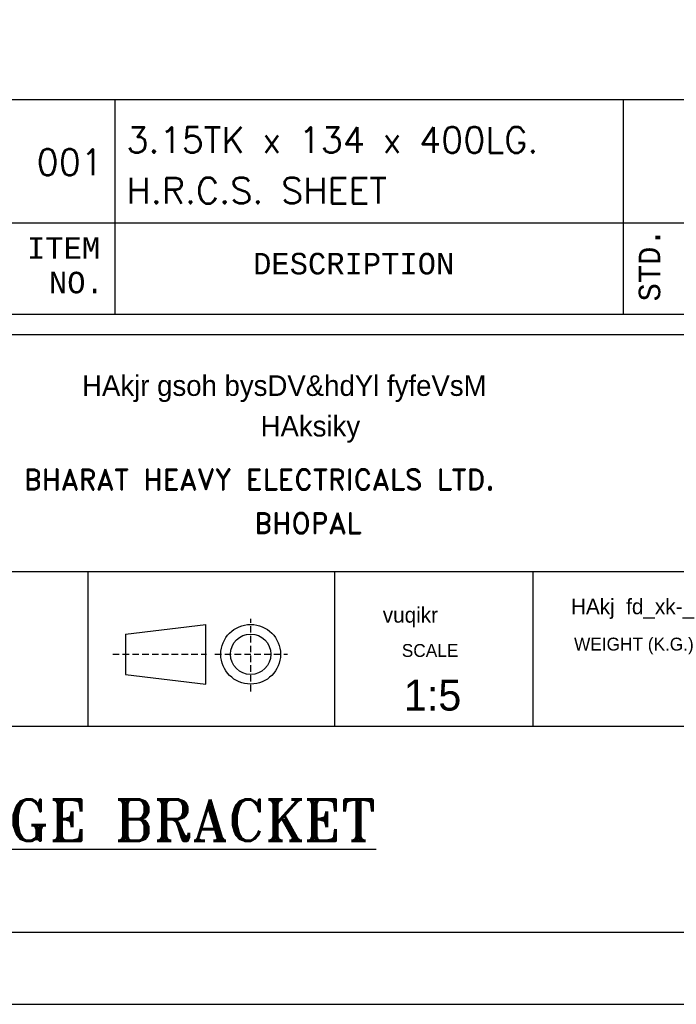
# Model space of a CAD drawing. Extents: x 805 to 1855, y 1749 to 3234.
# Tile 3 of 6: x 1114 to 1433, y 1749 to 2226. Entities that reach past the tile are written whole.
import ezdxf

# ---------------------------------------------------------------- set-up
doc = ezdxf.new("R2010")
doc.units = 0
doc.header["$LTSCALE"] = 0.5
doc.linetypes.add('HIDDEN', pattern=[9.525, 6.35, -3.175])
doc.layers.get('0').update_dxf_attribs({"linetype": 'CONTINUOUS'})
doc.layers.get('DEFPOINTS').update_dxf_attribs({"linetype": 'CONTINUOUS'})
doc.layers.add('S2', color=2, linetype='CONTINUOUS')
doc.layers.add('TEXT', color=3, linetype='CONTINUOUS')
doc.styles.add('HINDI', font='hindi')
doc.styles.add('MONOTXT', font='monotxt', dxfattribs={"height": 15})
doc.styles.add('ROMAND', font='romand', dxfattribs={"height": 3})
doc.styles.add('ROMANS', font='romans.shx', dxfattribs={"height": 2.5})
doc.styles.add('ROMANT', font='romant.shx', dxfattribs={"width": 0.9, "height": 42})
doc.dimstyles.get("Standard").update_dxf_attribs({"dimscale": 5, "dimtxt": 2.5, "dimasz": 2.5, "dimexe": 1.5, "dimexo": 1, "dimtad": 1, "dimdec": 4, "dimzin": 9, "dimdsep": 46, "dimtxsty": 'Standard', "dimcen": 2.5, "dimclrd": 1, "dimclre": 1, "dimclrt": 1, "dimadec": 0, "dimazin": 0, "dimtfac": 1, "dimtdec": 4, "dimtmove": 0, "dimatfit": 3, "dimfxl": 0, "dimtolj": 1, "dimtzin": 9, "dimarcsym": 0})

# ---------------------------------------------------------------- blocks, each defined once
blk = doc.blocks.new('*D117')
at = {"color": 1, "lineweight": -2}
for p, q in [((1311.24, 2350.41), (1311.24, 2329.7)), ((1311.24, 2329.7), (1330.18, 2304.7)), ((1330.18, 2304.7), (1330.18, 2243.24))]:
    blk.add_line(p, q, dxfattribs=at)
at = {"layer": 'DEFPOINTS', "color": 0}
for p in [(1311.24, 2355.41), (1330.18, 2279.7), (805.16, 1748.64)]:
    blk.add_point(p, dxfattribs=at)
at = {"color": 1, "insert": (1320.8, 2259.91), "char_height": 12.5, "attachment_point": 5, "rotation": 90}
blk.add_mtext('\\A1;14.5', dxfattribs=at)

msp = doc.modelspace()

# ---------------------------------------------------------------- linework, layer by layer
at = {"color": 4, "linetype": 'Continuous'}
for p, q in [((1820.16376, 2187.52788), (905.16376, 2187.52788)), ((1160.4079, 2083.35474), (1160.4079, 2187.52788)), ((1406.88273, 2083.35474), (1406.88273, 2187.52788)), ((1820.16376, 2127.7764), (905.16376, 2127.7764)), ((1820.16376, 2083.35474), (906.46413, 2083.35474))]:
    msp.add_line(p, q, dxfattribs=at)
for p, q in [((905.16376, 2073.63897), (1820.16376, 2073.63897)), ((905.16376, 1958.63897), (1820.16376, 1958.63897)), ((1147.28683, 1883.63897), (1147.28683, 1958.63897)), ((1266.82282, 1883.63897), (1266.82282, 1958.63897)), ((1363.08045, 1883.63897), (1363.08045, 1958.63897)), ((905.16376, 1883.63897), (1820.16376, 1883.63897)), ((905.19973, 1783.63897), (1820.16376, 1783.63897)), ((805.16376, 1748.63897), (1855.16376, 1748.63897))]:
    msp.add_line(p, q)
at = {"layer": 'TEXT', "linetype": 'HIDDEN'}
for p, q in [((1226.05991, 1900.44547), (1226.05991, 1935.67697)), ((1159.16511, 1918.48479), (1204.66959, 1918.48479)), ((1208.73135, 1918.48479), (1243.9813, 1918.48479))]:
    msp.add_line(p, q, dxfattribs=at)
at = {"layer": 'TEXT'}
for p, q in [((1165.40595, 1928.30734), (1204.37317, 1932.96531)), ((1204.37317, 1904.00426), (1204.37317, 1932.96531)), ((1165.40595, 1928.30734), (1165.40595, 1908.66224)), ((1165.40595, 1908.66224), (1204.37317, 1904.00426))]:
    msp.add_line(p, q, dxfattribs=at)
for radius in [14.48052, 9.82255]:
    msp.add_circle((1226.05991, 1918.48479), radius, dxfattribs=at)

# ---------------------------------------------------------------- texts
for s, height, style, p in [('HAkjr gsoh bysDV&hdYl fyfeVsM', 10, 'HINDI', (1144.28101, 2043.88504)), ('HAksiky', 10, 'HINDI', (1230.88654, 2024.18184)), ('HAkj  fd_xk-_', 7.5, 'HINDI', (1381.445, 1937.92367)), ('vuqikr', 7.5, 'HINDI', (1290.14625, 1933.84475)), ('%%uHINGE BRACKET', 20, 'ROMANT', (1057.22882, 1827.99663))]:
    msp.add_text(s, height=height, dxfattribs=dict(style=style)).set_placement(p)
at = {"layer": 'S2', "style": 'ROMANS'}
for s, p in [('3.15TK x 134 x 400LG.', (1165.79084, 2161.86707)), ('001', (1122.23613, 2151.0766)), ('H.R.C.S. SHEET', (1165.79084, 2137.25989))]:
    msp.add_text(s, height=12.5, dxfattribs=at).set_placement(p)
at = {"layer": 'S2', "style": 'MONOTXT', "width": 0.98}
for s, height, p in [('ITEM', 10.456508, (1117.58877, 2110.43041)), ('DESCRIPTION', 10.4565081, (1227.25365, 2102.83908)), ('NO.', 10.456508, (1128.22673, 2093.6615))]:
    msp.add_text(s, height=height, dxfattribs=at).set_placement(p)
msp.add_text('STD.', height=10.456508, rotation=90, dxfattribs=at).set_placement((1424.72867, 2089.72426))
at = {"layer": 'TEXT', "style": 'ROMAND'}
for s, p in [('BHARAT HEAVY ELECTRICALS LTD.', (1116.07244, 1998.35809)), ('BHOPAL', (1227.81009, 1977.09162))]:
    msp.add_text(s, height=10, dxfattribs=at).set_placement(p)
at = {"layer": 'TEXT'}
for s, p in [('WEIGHT (K.G.)', (1382.91782, 1920.31095)), ('SCALE', (1299.3638, 1917.22531))]:
    msp.add_text(s, height=6.25, dxfattribs=at).set_placement(p)
at = {"layer": 'TEXT', "color": 7}
msp.add_text('1:5', height=15, dxfattribs=at).set_placement((1300.34566, 1891.17207))

# ---------------------------------------------------------------- dimensions: what is measured, and where the dimension line sits
dim = msp.add_ordinate_dim(feature_location=(1311.23906, 2355.41414), offset=(18.93874, -75.71225), dtype=1, origin=(805.16376, 1748.63897), text='14.5', dimstyle='Standard', override={"dimtmove": 1})
dim.commit()
dim.dimension.update_dxf_attribs({"geometry": '*D117', "text_midpoint": (1320.8028, 2259.91023)})

doc.saveas('drawing.dxf')
